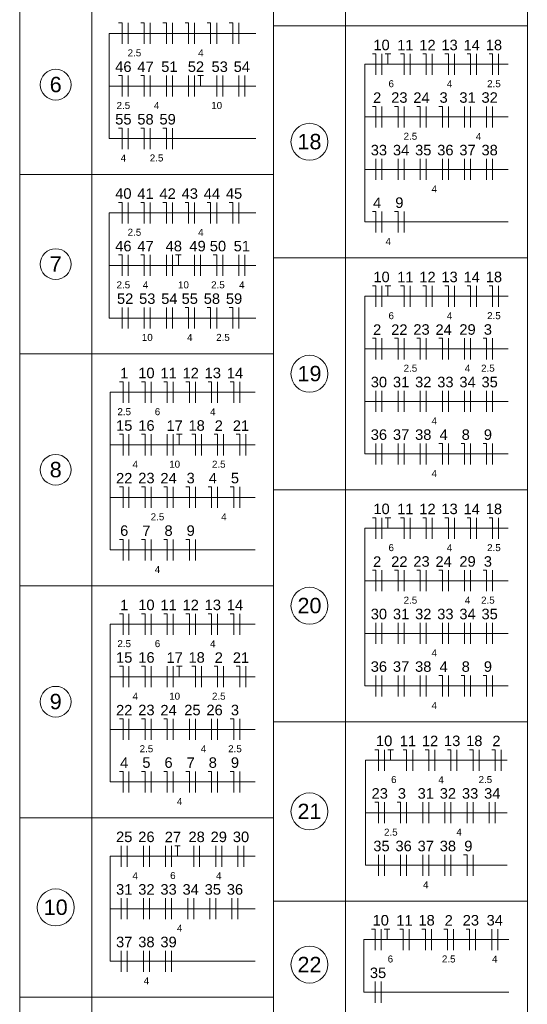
# Model space of a CAD drawing. Header units: millimetres. Extents: x -8 to 220, y -114 to 51.
# Tile 18 of 82: x -7.58 to -0.34, y 23.15 to 37.2. Entities that reach past the tile are written whole.
import ezdxf

# ---------------------------------------------------------------- set-up
doc = ezdxf.new("R2010")
doc.units = ezdxf.units.MM
doc.header["$MEASUREMENT"] = 0
for name, color, linetype, lineweight in [('DI-Tabelas', 7, 'Continuous', 5), ('EL-Fios (Fase 1)', 7, 'Continuous', 5), ('EL-Fios (Fase 2)', 7, 'Continuous', 5), ('EL-Fios (Fase 3)', 7, 'Continuous', 5), ('EL-Fios (Neutro)', 7, 'Continuous', 5), ('EL-Fios (Terra)', 7, 'Continuous', 5), ('EL-Textos fios', 7, 'Continuous', 5)]:
    doc.layers.add(name, color=color, linetype=linetype, lineweight=lineweight)
doc.styles.add('Arial', font='arial.ttf')

msp = doc.modelspace()

# ---------------------------------------------------------------- linework, layer by layer
at = {"layer": 'DI-Tabelas'}
for p, q in [((-3.96, 37.114), (-3.96, 41.174)), ((-2.932, 41.174), (-2.932, 37.114)), ((-0.336, 41.174), (-0.336, 37.114)), ((-7.583, 34.994), (-7.583, 37.554)), ((-6.555, 37.554), (-6.555, 34.994)), ((-3.96, 37.554), (-3.96, 34.994)), ((-2.932, 37.114), (-3.96, 37.114)), ((-3.96, 33.804), (-3.96, 37.114)), ((-0.336, 37.114), (-2.932, 37.114)), ((-2.932, 37.114), (-2.932, 33.804)), ((-0.336, 37.114), (-0.336, 33.804)), ((-6.555, 34.994), (-7.583, 34.994)), ((-7.583, 32.434), (-7.583, 34.994)), ((-3.96, 34.994), (-6.555, 34.994)), ((-6.555, 34.994), (-6.555, 32.434)), ((-3.96, 34.994), (-3.96, 32.434)), ((-2.932, 33.804), (-3.96, 33.804)), ((-3.96, 30.494), (-3.96, 33.804)), ((-0.336, 33.804), (-2.932, 33.804)), ((-2.932, 33.804), (-2.932, 30.494)), ((-0.336, 33.804), (-0.336, 30.494)), ((-6.555, 32.434), (-7.583, 32.434)), ((-7.583, 29.124), (-7.583, 32.434)), ((-3.96, 32.434), (-6.555, 32.434)), ((-6.555, 32.434), (-6.555, 29.124)), ((-3.96, 32.434), (-3.96, 29.124)), ((-2.932, 30.494), (-3.96, 30.494)), ((-3.96, 27.184), (-3.96, 30.494)), ((-0.336, 30.494), (-2.932, 30.494)), ((-2.932, 30.494), (-2.932, 27.184)), ((-0.336, 30.494), (-0.336, 27.184)), ((-6.555, 29.124), (-7.583, 29.124)), ((-7.583, 25.814), (-7.583, 29.124)), ((-3.96, 29.124), (-6.555, 29.124)), ((-6.555, 29.124), (-6.555, 25.814)), ((-3.96, 29.124), (-3.96, 25.814)), ((-2.932, 27.184), (-3.96, 27.184)), ((-3.96, 24.624), (-3.96, 27.184)), ((-0.336, 27.184), (-2.932, 27.184)), ((-2.932, 27.184), (-2.932, 24.624)), ((-0.336, 27.184), (-0.336, 24.624)), ((-6.555, 25.814), (-7.583, 25.814)), ((-7.583, 23.254), (-7.583, 25.814)), ((-3.96, 25.814), (-6.555, 25.814)), ((-6.555, 25.814), (-6.555, 23.254)), ((-3.96, 25.814), (-3.96, 23.254)), ((-2.932, 24.624), (-3.96, 24.624)), ((-3.96, 22.814), (-3.96, 24.624)), ((-0.336, 24.624), (-2.932, 24.624)), ((-2.932, 24.624), (-2.932, 22.814)), ((-0.336, 24.624), (-0.336, 22.814)), ((-6.555, 23.254), (-7.583, 23.254)), ((-7.583, 18.444), (-7.583, 23.254)), ((-3.96, 23.254), (-6.555, 23.254)), ((-6.555, 23.254), (-6.555, 18.444)), ((-3.96, 23.254), (-3.96, 18.444))]:
    msp.add_line(p, q, dxfattribs=at)
at = {"layer": 'DI-Tabelas', "color": 7}
for centre, radius in [((-7.069, 36.274), 0.22), ((-3.446, 35.459), 0.264), ((-7.069, 33.714), 0.22), ((-3.446, 32.149), 0.264), ((-7.069, 30.779), 0.22), ((-3.446, 28.839), 0.264), ((-7.069, 27.469), 0.22), ((-3.446, 25.904), 0.264), ((-7.069, 24.534), 0.264), ((-3.446, 23.719), 0.264)]:
    msp.add_circle(centre, radius, dxfattribs=at)
at = {"layer": 'EL-Fios (Fase 1)', "color": 7}
for p, q in [((-6.035, 36.855), (-6.035, 37.155)), ((-5.719, 36.855), (-5.719, 37.155)), ((-5.403, 36.855), (-5.403, 37.155)), ((-5.087, 36.855), (-5.087, 37.155)), ((-4.771, 36.855), (-4.771, 37.155)), ((-4.455, 36.855), (-4.455, 37.155)), ((-1.378, 36.415), (-1.378, 36.715)), ((-1.062, 36.415), (-1.062, 36.715)), ((-0.746, 36.415), (-0.746, 36.715)), ((-6.035, 36.105), (-6.035, 36.405)), ((-5.719, 36.105), (-5.719, 36.405)), ((-5.489, 36.105), (-5.489, 36.405)), ((-2.096, 35.665), (-2.096, 35.965)), ((-1.78, 35.665), (-1.78, 35.965)), ((-1.463, 35.665), (-1.463, 35.965)), ((-1.233, 35.665), (-1.233, 35.965)), ((-0.917, 35.665), (-0.917, 35.965)), ((-6.035, 35.355), (-6.035, 35.655)), ((-5.719, 35.355), (-5.719, 35.655)), ((-5.403, 35.355), (-5.403, 35.655)), ((-2.497, 34.915), (-2.497, 35.215)), ((-1.865, 34.915), (-1.865, 35.215)), ((-1.233, 34.915), (-1.233, 35.215)), ((-0.917, 34.915), (-0.917, 35.215)), ((-6.035, 34.295), (-6.035, 34.595)), ((-5.719, 34.295), (-5.719, 34.595)), ((-5.403, 34.295), (-5.403, 34.595)), ((-5.087, 34.295), (-5.087, 34.595)), ((-4.771, 34.295), (-4.771, 34.595)), ((-4.455, 34.295), (-4.455, 34.595)), ((-2.412, 34.165), (-2.412, 34.465)), ((-6.035, 33.545), (-6.035, 33.845)), ((-5.719, 33.545), (-5.719, 33.845)), ((-5.489, 33.545), (-5.489, 33.845)), ((-5.087, 33.545), (-5.087, 33.845)), ((-4.685, 33.545), (-4.685, 33.845)), ((-4.455, 33.545), (-4.455, 33.845)), ((-1.378, 33.105), (-1.378, 33.405)), ((-1.062, 33.105), (-1.062, 33.405)), ((-0.746, 33.105), (-0.746, 33.405)), ((-5.087, 32.795), (-5.087, 33.095)), ((-4.771, 32.795), (-4.771, 33.095)), ((-4.455, 32.795), (-4.455, 33.095)), ((-1.78, 32.355), (-1.78, 32.655)), ((-1.463, 32.355), (-1.463, 32.655)), ((-1.233, 32.355), (-1.233, 32.655)), ((-0.831, 32.355), (-0.831, 32.655)), ((-6.023, 31.735), (-6.023, 32.035)), ((-4.758, 31.735), (-4.758, 32.035)), ((-4.442, 31.735), (-4.442, 32.035)), ((-2.497, 31.605), (-2.497, 31.905)), ((-2.181, 31.605), (-2.181, 31.905)), ((-1.865, 31.605), (-1.865, 31.905)), ((-1.549, 31.605), (-1.549, 31.905)), ((-0.917, 31.605), (-0.917, 31.905)), ((-6.023, 30.985), (-6.023, 31.285)), ((-4.989, 30.985), (-4.989, 31.285)), ((-4.357, 30.985), (-4.357, 31.285)), ((-2.181, 30.855), (-2.181, 31.155)), ((-1.865, 30.855), (-1.865, 31.155)), ((-1.463, 30.855), (-1.463, 31.155)), ((-1.147, 30.855), (-1.147, 31.155)), ((-5.707, 30.235), (-5.707, 30.535)), ((-5.391, 30.235), (-5.391, 30.535)), ((-5.074, 30.235), (-5.074, 30.535)), ((-4.758, 30.235), (-4.758, 30.535)), ((-4.442, 30.235), (-4.442, 30.535)), ((-1.378, 29.795), (-1.378, 30.095)), ((-1.062, 29.795), (-1.062, 30.095)), ((-0.746, 29.795), (-0.746, 30.095)), ((-5.707, 29.485), (-5.707, 29.785)), ((-5.391, 29.485), (-5.391, 29.785)), ((-1.78, 29.045), (-1.78, 29.345)), ((-1.463, 29.045), (-1.463, 29.345)), ((-1.233, 29.045), (-1.233, 29.345)), ((-0.831, 29.045), (-0.831, 29.345)), ((-6.023, 28.425), (-6.023, 28.725)), ((-4.758, 28.425), (-4.758, 28.725)), ((-4.442, 28.425), (-4.442, 28.725)), ((-2.497, 28.295), (-2.497, 28.595)), ((-2.181, 28.295), (-2.181, 28.595)), ((-1.865, 28.295), (-1.865, 28.595)), ((-1.549, 28.295), (-1.549, 28.595)), ((-0.917, 28.295), (-0.917, 28.595)), ((-6.023, 27.675), (-6.023, 27.975)), ((-4.989, 27.675), (-4.989, 27.975)), ((-4.357, 27.675), (-4.357, 27.975)), ((-2.181, 27.545), (-2.181, 27.845)), ((-1.865, 27.545), (-1.865, 27.845)), ((-1.463, 27.545), (-1.463, 27.845)), ((-1.147, 27.545), (-1.147, 27.845)), ((-5.707, 26.925), (-5.707, 27.225)), ((-5.391, 26.925), (-5.391, 27.225)), ((-5.16, 26.925), (-5.16, 27.225)), ((-4.844, 26.925), (-4.844, 27.225)), ((-4.442, 26.925), (-4.442, 27.225)), ((-1.341, 26.485), (-1.341, 26.785)), ((-1.025, 26.485), (-1.025, 26.785)), ((-6.023, 26.175), (-6.023, 26.475)), ((-5.707, 26.175), (-5.707, 26.475)), ((-5.074, 26.175), (-5.074, 26.475)), ((-4.758, 26.175), (-4.758, 26.475)), ((-2.375, 25.735), (-2.375, 26.035)), ((-2.059, 25.735), (-2.059, 26.035)), ((-1.828, 25.735), (-1.828, 26.035)), ((-1.512, 25.735), (-1.512, 26.035)), ((-1.196, 25.735), (-1.196, 26.035)), ((-6.133, 25.115), (-6.133, 25.415)), ((-5.817, 25.115), (-5.817, 25.415)), ((-4.783, 25.115), (-4.783, 25.415)), ((-4.467, 25.115), (-4.467, 25.415)), ((-2.461, 24.985), (-2.461, 25.285)), ((-1.828, 24.985), (-1.828, 25.285)), ((-1.512, 24.985), (-1.512, 25.285)), ((-6.133, 24.365), (-6.133, 24.665)), ((-5.817, 24.365), (-5.817, 24.665)), ((-5.501, 24.365), (-5.501, 24.665)), ((-4.869, 24.365), (-4.869, 24.665)), ((-1.706, 23.925), (-1.706, 24.225)), ((-1.074, 23.925), (-1.074, 24.225)), ((-6.133, 23.615), (-6.133, 23.915)), ((-5.817, 23.615), (-5.817, 23.915)), ((-5.501, 23.615), (-5.501, 23.915)), ((-2.51, 23.175), (-2.51, 23.475))]:
    msp.add_line(p, q, dxfattribs=at)
at = {"layer": 'EL-Fios (Fase 2)', "color": 7}
for p, q in [((-2.412, 36.415), (-2.412, 36.715)), ((-2.01, 36.415), (-2.01, 36.715)), ((-5.403, 36.105), (-5.403, 36.405)), ((-5.173, 36.105), (-5.173, 36.405)), ((-4.771, 36.105), (-4.771, 36.405)), ((-4.455, 36.105), (-4.455, 36.405)), ((-2.412, 35.665), (-2.412, 35.965)), ((-1.147, 35.665), (-1.147, 35.965)), ((-0.831, 35.665), (-0.831, 35.965)), ((-2.181, 34.915), (-2.181, 35.215)), ((-1.549, 34.915), (-1.549, 35.215)), ((-0.831, 34.915), (-0.831, 35.215)), ((-5.001, 33.545), (-5.001, 33.845)), ((-4.369, 33.545), (-4.369, 33.845)), ((-2.412, 33.105), (-2.412, 33.405)), ((-2.01, 33.105), (-2.01, 33.405)), ((-6.121, 32.795), (-6.121, 33.095)), ((-5.805, 32.795), (-5.805, 33.095)), ((-5.489, 32.795), (-5.489, 33.095)), ((-2.412, 32.355), (-2.412, 32.655)), ((-1.147, 32.355), (-1.147, 32.655)), ((-5.707, 31.735), (-5.707, 32.035)), ((-5.391, 31.735), (-5.391, 32.035)), ((-2.412, 31.605), (-2.412, 31.905)), ((-2.096, 31.605), (-2.096, 31.905)), ((-1.78, 31.605), (-1.78, 31.905)), ((-1.233, 31.605), (-1.233, 31.905)), ((-5.476, 30.985), (-5.476, 31.285)), ((-4.673, 30.985), (-4.673, 31.285)), ((-2.497, 30.855), (-2.497, 31.155)), ((-1.78, 30.855), (-1.78, 31.155)), ((-2.412, 29.795), (-2.412, 30.095)), ((-2.01, 29.795), (-2.01, 30.095)), ((-2.412, 29.045), (-2.412, 29.345)), ((-1.147, 29.045), (-1.147, 29.345)), ((-5.707, 28.425), (-5.707, 28.725)), ((-5.391, 28.425), (-5.391, 28.725)), ((-2.412, 28.295), (-2.412, 28.595)), ((-2.096, 28.295), (-2.096, 28.595)), ((-1.78, 28.295), (-1.78, 28.595)), ((-1.233, 28.295), (-1.233, 28.595)), ((-5.476, 27.675), (-5.476, 27.975)), ((-4.673, 27.675), (-4.673, 27.975)), ((-2.497, 27.545), (-2.497, 27.845)), ((-1.78, 27.545), (-1.78, 27.845)), ((-2.375, 26.485), (-2.375, 26.785)), ((-1.973, 26.485), (-1.973, 26.785)), ((-0.709, 26.485), (-0.709, 26.785)), ((-1.743, 25.735), (-1.743, 26.035)), ((-1.427, 25.735), (-1.427, 26.035)), ((-0.88, 25.735), (-0.88, 26.035)), ((-5.501, 25.115), (-5.501, 25.415)), ((-5.099, 25.115), (-5.099, 25.415)), ((-4.698, 25.115), (-4.698, 25.415)), ((-4.382, 25.115), (-4.382, 25.415)), ((-2.145, 24.985), (-2.145, 25.285)), ((-1.427, 24.985), (-1.427, 25.285)), ((-6.048, 24.365), (-6.048, 24.665)), ((-5.732, 24.365), (-5.732, 24.665)), ((-5.185, 24.365), (-5.185, 24.665)), ((-4.553, 24.365), (-4.553, 24.665)), ((-2.424, 23.925), (-2.424, 24.225)), ((-2.022, 23.925), (-2.022, 24.225)), ((-1.39, 23.925), (-1.39, 24.225)), ((-0.844, 23.925), (-0.844, 24.225)), ((-5.732, 23.615), (-5.732, 23.915)), ((-5.416, 23.615), (-5.416, 23.915))]:
    msp.add_line(p, q, dxfattribs=at)
at = {"layer": 'EL-Fios (Fase 3)', "color": 7}
for p, q in [((-1.694, 36.415), (-1.694, 36.715)), ((-5.087, 36.105), (-5.087, 36.405)), ((-4.685, 36.105), (-4.685, 36.405)), ((-4.369, 36.105), (-4.369, 36.405)), ((-2.412, 34.915), (-2.412, 35.215)), ((-2.096, 34.915), (-2.096, 35.215)), ((-1.78, 34.915), (-1.78, 35.215)), ((-1.463, 34.915), (-1.463, 35.215)), ((-1.147, 34.915), (-1.147, 35.215)), ((-2.096, 34.165), (-2.096, 34.465)), ((-5.403, 33.545), (-5.403, 33.845)), ((-1.694, 33.105), (-1.694, 33.405)), ((-6.035, 32.795), (-6.035, 33.095)), ((-5.719, 32.795), (-5.719, 33.095)), ((-5.403, 32.795), (-5.403, 33.095)), ((-2.096, 32.355), (-2.096, 32.655)), ((-5.074, 31.735), (-5.074, 32.035)), ((-1.463, 31.605), (-1.463, 31.905)), ((-1.147, 31.605), (-1.147, 31.905)), ((-0.831, 31.605), (-0.831, 31.905)), ((-5.707, 30.985), (-5.707, 31.285)), ((-5.391, 30.985), (-5.391, 31.285)), ((-2.412, 30.855), (-2.412, 31.155)), ((-2.096, 30.855), (-2.096, 31.155)), ((-0.831, 30.855), (-0.831, 31.155)), ((-6.023, 30.235), (-6.023, 30.535)), ((-1.694, 29.795), (-1.694, 30.095)), ((-6.023, 29.485), (-6.023, 29.785)), ((-5.074, 29.485), (-5.074, 29.785)), ((-2.096, 29.045), (-2.096, 29.345)), ((-5.074, 28.425), (-5.074, 28.725)), ((-1.463, 28.295), (-1.463, 28.595)), ((-1.147, 28.295), (-1.147, 28.595)), ((-0.831, 28.295), (-0.831, 28.595)), ((-5.707, 27.675), (-5.707, 27.975)), ((-5.391, 27.675), (-5.391, 27.975)), ((-2.412, 27.545), (-2.412, 27.845)), ((-2.096, 27.545), (-2.096, 27.845)), ((-0.831, 27.545), (-0.831, 27.845)), ((-6.023, 26.925), (-6.023, 27.225)), ((-5.074, 26.925), (-5.074, 27.225)), ((-4.758, 26.925), (-4.758, 27.225)), ((-1.657, 26.485), (-1.657, 26.785)), ((-5.391, 26.175), (-5.391, 26.475)), ((-4.442, 26.175), (-4.442, 26.475)), ((-1.111, 25.735), (-1.111, 26.035)), ((-0.795, 25.735), (-0.795, 26.035)), ((-6.048, 25.115), (-6.048, 25.415)), ((-5.732, 25.115), (-5.732, 25.415)), ((-5.416, 25.115), (-5.416, 25.415)), ((-5.014, 25.115), (-5.014, 25.415)), ((-2.375, 24.985), (-2.375, 25.285)), ((-2.059, 24.985), (-2.059, 25.285)), ((-1.743, 24.985), (-1.743, 25.285)), ((-1.111, 24.985), (-1.111, 25.285)), ((-5.416, 24.365), (-5.416, 24.665)), ((-5.099, 24.365), (-5.099, 24.665)), ((-4.783, 24.365), (-4.783, 24.665)), ((-4.467, 24.365), (-4.467, 24.665)), ((-0.758, 23.925), (-0.758, 24.225)), ((-6.048, 23.615), (-6.048, 23.915)), ((-2.424, 23.175), (-2.424, 23.475))]:
    msp.add_line(p, q, dxfattribs=at)
at = {"layer": 'EL-Fios (Neutro)', "color": 7}
for p, q in [((-6.171, 37.155), (-6.121, 37.155)), ((-6.121, 36.855), (-6.121, 37.155)), ((-5.855, 37.155), (-5.805, 37.155)), ((-5.805, 36.855), (-5.805, 37.155)), ((-5.539, 37.155), (-5.489, 37.155)), ((-5.489, 36.855), (-5.489, 37.155)), ((-5.223, 37.155), (-5.173, 37.155)), ((-5.173, 36.855), (-5.173, 37.155)), ((-4.907, 37.155), (-4.857, 37.155)), ((-4.857, 36.855), (-4.857, 37.155)), ((-4.591, 37.155), (-4.541, 37.155)), ((-4.541, 36.855), (-4.541, 37.155)), ((-2.547, 36.715), (-2.497, 36.715)), ((-2.497, 36.415), (-2.497, 36.715)), ((-2.146, 36.715), (-2.096, 36.715)), ((-2.096, 36.415), (-2.096, 36.715)), ((-1.83, 36.715), (-1.78, 36.715)), ((-1.78, 36.415), (-1.78, 36.715)), ((-1.513, 36.715), (-1.463, 36.715)), ((-1.463, 36.415), (-1.463, 36.715)), ((-1.197, 36.715), (-1.147, 36.715)), ((-1.147, 36.415), (-1.147, 36.715)), ((-0.881, 36.715), (-0.831, 36.715)), ((-0.831, 36.415), (-0.831, 36.715)), ((-6.171, 36.405), (-6.121, 36.405)), ((-6.121, 36.105), (-6.121, 36.405)), ((-5.855, 36.405), (-5.805, 36.405)), ((-5.805, 36.105), (-5.805, 36.405)), ((-2.547, 35.965), (-2.497, 35.965)), ((-2.497, 35.665), (-2.497, 35.965)), ((-2.231, 35.965), (-2.181, 35.965)), ((-2.181, 35.665), (-2.181, 35.965)), ((-1.915, 35.965), (-1.865, 35.965)), ((-1.865, 35.665), (-1.865, 35.965)), ((-1.599, 35.965), (-1.549, 35.965)), ((-1.549, 35.665), (-1.549, 35.965)), ((-6.171, 35.655), (-6.121, 35.655)), ((-6.121, 35.355), (-6.121, 35.655)), ((-5.855, 35.655), (-5.805, 35.655)), ((-5.805, 35.355), (-5.805, 35.655)), ((-5.539, 35.655), (-5.489, 35.655)), ((-5.489, 35.355), (-5.489, 35.655)), ((-6.171, 34.595), (-6.121, 34.595)), ((-6.121, 34.295), (-6.121, 34.595)), ((-5.855, 34.595), (-5.805, 34.595)), ((-5.805, 34.295), (-5.805, 34.595)), ((-5.539, 34.595), (-5.489, 34.595)), ((-5.489, 34.295), (-5.489, 34.595)), ((-5.223, 34.595), (-5.173, 34.595)), ((-5.173, 34.295), (-5.173, 34.595)), ((-4.907, 34.595), (-4.857, 34.595)), ((-4.857, 34.295), (-4.857, 34.595)), ((-4.591, 34.595), (-4.541, 34.595)), ((-4.541, 34.295), (-4.541, 34.595)), ((-2.547, 34.465), (-2.497, 34.465)), ((-2.497, 34.165), (-2.497, 34.465)), ((-2.231, 34.465), (-2.181, 34.465)), ((-2.181, 34.165), (-2.181, 34.465)), ((-6.171, 33.845), (-6.121, 33.845)), ((-6.121, 33.545), (-6.121, 33.845)), ((-5.855, 33.845), (-5.805, 33.845)), ((-5.805, 33.545), (-5.805, 33.845)), ((-4.821, 33.845), (-4.771, 33.845)), ((-4.771, 33.545), (-4.771, 33.845)), ((-2.547, 33.405), (-2.497, 33.405)), ((-2.497, 33.105), (-2.497, 33.405)), ((-2.146, 33.405), (-2.096, 33.405)), ((-2.096, 33.105), (-2.096, 33.405)), ((-1.83, 33.405), (-1.78, 33.405)), ((-1.78, 33.105), (-1.78, 33.405)), ((-1.513, 33.405), (-1.463, 33.405)), ((-1.463, 33.105), (-1.463, 33.405)), ((-1.197, 33.405), (-1.147, 33.405)), ((-1.147, 33.105), (-1.147, 33.405)), ((-0.881, 33.405), (-0.831, 33.405)), ((-0.831, 33.105), (-0.831, 33.405)), ((-5.223, 33.095), (-5.173, 33.095)), ((-5.173, 32.795), (-5.173, 33.095)), ((-4.907, 33.095), (-4.857, 33.095)), ((-4.857, 32.795), (-4.857, 33.095)), ((-4.591, 33.095), (-4.541, 33.095)), ((-4.541, 32.795), (-4.541, 33.095)), ((-2.547, 32.655), (-2.497, 32.655)), ((-2.497, 32.355), (-2.497, 32.655)), ((-2.231, 32.655), (-2.181, 32.655)), ((-2.181, 32.355), (-2.181, 32.655)), ((-1.915, 32.655), (-1.865, 32.655)), ((-1.865, 32.355), (-1.865, 32.655)), ((-1.599, 32.655), (-1.549, 32.655)), ((-1.549, 32.355), (-1.549, 32.655)), ((-0.967, 32.655), (-0.917, 32.655)), ((-0.917, 32.355), (-0.917, 32.655)), ((-6.158, 32.035), (-6.108, 32.035)), ((-6.108, 31.735), (-6.108, 32.035)), ((-5.842, 32.035), (-5.792, 32.035)), ((-5.792, 31.735), (-5.792, 32.035)), ((-5.526, 32.035), (-5.476, 32.035)), ((-5.476, 31.735), (-5.476, 32.035)), ((-5.21, 32.035), (-5.16, 32.035)), ((-5.16, 31.735), (-5.16, 32.035)), ((-4.894, 32.035), (-4.844, 32.035)), ((-4.844, 31.735), (-4.844, 32.035)), ((-4.578, 32.035), (-4.528, 32.035)), ((-4.528, 31.735), (-4.528, 32.035)), ((-6.158, 31.285), (-6.108, 31.285)), ((-6.108, 30.985), (-6.108, 31.285)), ((-5.842, 31.285), (-5.792, 31.285)), ((-5.792, 30.985), (-5.792, 31.285)), ((-5.124, 31.285), (-5.074, 31.285)), ((-5.074, 30.985), (-5.074, 31.285)), ((-4.808, 31.285), (-4.758, 31.285)), ((-4.758, 30.985), (-4.758, 31.285)), ((-4.492, 31.285), (-4.442, 31.285)), ((-4.442, 30.985), (-4.442, 31.285)), ((-1.599, 31.155), (-1.549, 31.155)), ((-1.549, 30.855), (-1.549, 31.155)), ((-1.283, 31.155), (-1.233, 31.155)), ((-1.233, 30.855), (-1.233, 31.155)), ((-0.967, 31.155), (-0.917, 31.155)), ((-0.917, 30.855), (-0.917, 31.155)), ((-6.158, 30.535), (-6.108, 30.535)), ((-6.108, 30.235), (-6.108, 30.535)), ((-5.842, 30.535), (-5.792, 30.535)), ((-5.792, 30.235), (-5.792, 30.535)), ((-5.526, 30.535), (-5.476, 30.535)), ((-5.476, 30.235), (-5.476, 30.535)), ((-5.21, 30.535), (-5.16, 30.535)), ((-5.16, 30.235), (-5.16, 30.535)), ((-4.894, 30.535), (-4.844, 30.535)), ((-4.844, 30.235), (-4.844, 30.535)), ((-4.578, 30.535), (-4.528, 30.535)), ((-4.528, 30.235), (-4.528, 30.535)), ((-2.547, 30.095), (-2.497, 30.095)), ((-2.497, 29.795), (-2.497, 30.095)), ((-2.146, 30.095), (-2.096, 30.095)), ((-2.096, 29.795), (-2.096, 30.095)), ((-1.83, 30.095), (-1.78, 30.095)), ((-1.78, 29.795), (-1.78, 30.095)), ((-1.513, 30.095), (-1.463, 30.095)), ((-1.463, 29.795), (-1.463, 30.095)), ((-1.197, 30.095), (-1.147, 30.095)), ((-1.147, 29.795), (-1.147, 30.095)), ((-0.881, 30.095), (-0.831, 30.095)), ((-0.831, 29.795), (-0.831, 30.095)), ((-6.158, 29.785), (-6.108, 29.785)), ((-6.108, 29.485), (-6.108, 29.785)), ((-5.842, 29.785), (-5.792, 29.785)), ((-5.792, 29.485), (-5.792, 29.785)), ((-5.526, 29.785), (-5.476, 29.785)), ((-5.476, 29.485), (-5.476, 29.785)), ((-5.21, 29.785), (-5.16, 29.785)), ((-5.16, 29.485), (-5.16, 29.785)), ((-2.547, 29.345), (-2.497, 29.345)), ((-2.497, 29.045), (-2.497, 29.345)), ((-2.231, 29.345), (-2.181, 29.345)), ((-2.181, 29.045), (-2.181, 29.345)), ((-1.915, 29.345), (-1.865, 29.345)), ((-1.865, 29.045), (-1.865, 29.345)), ((-1.599, 29.345), (-1.549, 29.345)), ((-1.549, 29.045), (-1.549, 29.345)), ((-0.967, 29.345), (-0.917, 29.345)), ((-0.917, 29.045), (-0.917, 29.345)), ((-6.158, 28.725), (-6.108, 28.725)), ((-6.108, 28.425), (-6.108, 28.725)), ((-5.842, 28.725), (-5.792, 28.725)), ((-5.792, 28.425), (-5.792, 28.725)), ((-5.526, 28.725), (-5.476, 28.725)), ((-5.476, 28.425), (-5.476, 28.725)), ((-5.21, 28.725), (-5.16, 28.725)), ((-5.16, 28.425), (-5.16, 28.725)), ((-4.894, 28.725), (-4.844, 28.725)), ((-4.844, 28.425), (-4.844, 28.725)), ((-4.578, 28.725), (-4.528, 28.725)), ((-4.528, 28.425), (-4.528, 28.725)), ((-6.158, 27.975), (-6.108, 27.975)), ((-6.108, 27.675), (-6.108, 27.975)), ((-5.842, 27.975), (-5.792, 27.975)), ((-5.792, 27.675), (-5.792, 27.975)), ((-5.124, 27.975), (-5.074, 27.975)), ((-5.074, 27.675), (-5.074, 27.975)), ((-4.808, 27.975), (-4.758, 27.975)), ((-4.758, 27.675), (-4.758, 27.975)), ((-4.492, 27.975), (-4.442, 27.975)), ((-4.442, 27.675), (-4.442, 27.975)), ((-1.599, 27.845), (-1.549, 27.845)), ((-1.549, 27.545), (-1.549, 27.845)), ((-1.283, 27.845), (-1.233, 27.845)), ((-1.233, 27.545), (-1.233, 27.845)), ((-0.967, 27.845), (-0.917, 27.845)), ((-0.917, 27.545), (-0.917, 27.845)), ((-6.158, 27.225), (-6.108, 27.225)), ((-6.108, 26.925), (-6.108, 27.225)), ((-5.842, 27.225), (-5.792, 27.225)), ((-5.792, 26.925), (-5.792, 27.225)), ((-5.526, 27.225), (-5.476, 27.225)), ((-5.476, 26.925), (-5.476, 27.225)), ((-4.578, 27.225), (-4.528, 27.225)), ((-4.528, 26.925), (-4.528, 27.225)), ((-2.511, 26.785), (-2.461, 26.785)), ((-2.461, 26.485), (-2.461, 26.785)), ((-2.109, 26.785), (-2.059, 26.785)), ((-2.059, 26.485), (-2.059, 26.785)), ((-1.793, 26.785), (-1.743, 26.785)), ((-1.743, 26.485), (-1.743, 26.785)), ((-1.477, 26.785), (-1.427, 26.785)), ((-1.427, 26.485), (-1.427, 26.785)), ((-1.161, 26.785), (-1.111, 26.785)), ((-1.111, 26.485), (-1.111, 26.785)), ((-0.845, 26.785), (-0.795, 26.785)), ((-0.795, 26.485), (-0.795, 26.785)), ((-6.158, 26.475), (-6.108, 26.475)), ((-6.108, 26.175), (-6.108, 26.475)), ((-5.842, 26.475), (-5.792, 26.475)), ((-5.792, 26.175), (-5.792, 26.475)), ((-5.526, 26.475), (-5.476, 26.475)), ((-5.476, 26.175), (-5.476, 26.475)), ((-5.21, 26.475), (-5.16, 26.475)), ((-5.16, 26.175), (-5.16, 26.475)), ((-4.894, 26.475), (-4.844, 26.475)), ((-4.844, 26.175), (-4.844, 26.475)), ((-4.578, 26.475), (-4.528, 26.475)), ((-4.528, 26.175), (-4.528, 26.475)), ((-2.511, 26.035), (-2.461, 26.035)), ((-2.461, 25.735), (-2.461, 26.035)), ((-2.195, 26.035), (-2.145, 26.035)), ((-2.145, 25.735), (-2.145, 26.035)), ((-1.246, 25.285), (-1.196, 25.285)), ((-1.196, 24.985), (-1.196, 25.285)), ((-2.56, 24.225), (-2.51, 24.225)), ((-2.51, 23.925), (-2.51, 24.225)), ((-2.158, 24.225), (-2.108, 24.225)), ((-2.108, 23.925), (-2.108, 24.225)), ((-1.842, 24.225), (-1.792, 24.225)), ((-1.792, 23.925), (-1.792, 24.225)), ((-1.526, 24.225), (-1.476, 24.225)), ((-1.476, 23.925), (-1.476, 24.225)), ((-1.21, 24.225), (-1.16, 24.225)), ((-1.16, 23.925), (-1.16, 24.225))]:
    msp.add_line(p, q, dxfattribs=at)
at = {"layer": 'EL-Fios (Terra)', "color": 7}
for points in [[(-2.326, 36.565), (-2.326, 36.715), (-2.366, 36.715), (-2.286, 36.715)], [(-5.001, 36.255), (-5.001, 36.405), (-5.041, 36.405), (-4.961, 36.405)], [(-5.317, 33.695), (-5.317, 33.845), (-5.357, 33.845), (-5.277, 33.845)], [(-2.326, 33.255), (-2.326, 33.405), (-2.366, 33.405), (-2.286, 33.405)], [(-5.305, 31.135), (-5.305, 31.285), (-5.345, 31.285), (-5.265, 31.285)], [(-2.326, 29.945), (-2.326, 30.095), (-2.366, 30.095), (-2.286, 30.095)], [(-5.305, 27.825), (-5.305, 27.975), (-5.345, 27.975), (-5.265, 27.975)], [(-2.289, 26.635), (-2.289, 26.785), (-2.329, 26.785), (-2.249, 26.785)], [(-5.33, 25.265), (-5.33, 25.415), (-5.37, 25.415), (-5.29, 25.415)], [(-2.338, 24.075), (-2.338, 24.225), (-2.378, 24.225), (-2.298, 24.225)]]:
    msp.add_lwpolyline(points, dxfattribs=at)
at = {"layer": 'EL-Textos fios', "color": 7}
for p, q in [((-6.305, 37.005), (-4.21, 37.005)), ((-6.305, 37.005), (-6.305, 35.505)), ((-2.657, 36.565), (-0.611, 36.565)), ((-2.657, 36.565), (-2.657, 34.315)), ((-6.305, 36.255), (-4.21, 36.255)), ((-2.657, 35.815), (-0.611, 35.815)), ((-6.305, 35.505), (-4.21, 35.505)), ((-2.657, 35.065), (-0.611, 35.065)), ((-6.305, 34.445), (-4.21, 34.445)), ((-6.305, 34.445), (-6.305, 32.945)), ((-2.657, 34.315), (-0.611, 34.315)), ((-6.305, 33.695), (-4.21, 33.695)), ((-2.657, 33.255), (-0.611, 33.255)), ((-2.657, 33.255), (-2.657, 31.005)), ((-6.305, 32.945), (-4.21, 32.945)), ((-2.657, 32.505), (-0.611, 32.505)), ((-6.293, 31.885), (-4.222, 31.885)), ((-6.293, 31.885), (-6.293, 29.635)), ((-2.657, 31.755), (-0.611, 31.755)), ((-6.293, 31.135), (-4.222, 31.135)), ((-2.657, 31.005), (-0.611, 31.005)), ((-6.293, 30.385), (-4.222, 30.385)), ((-2.657, 29.945), (-0.611, 29.945)), ((-2.657, 29.945), (-2.657, 27.695)), ((-6.293, 29.635), (-4.222, 29.635)), ((-2.657, 29.195), (-0.611, 29.195)), ((-6.293, 28.575), (-4.222, 28.575)), ((-6.293, 28.575), (-6.293, 26.325)), ((-2.657, 28.445), (-0.611, 28.445)), ((-6.293, 27.825), (-4.222, 27.825)), ((-2.657, 27.695), (-0.611, 27.695)), ((-6.293, 27.075), (-4.222, 27.075)), ((-2.645, 26.635), (-0.623, 26.635)), ((-2.645, 26.635), (-2.645, 25.135)), ((-6.293, 26.325), (-4.222, 26.325)), ((-2.645, 25.885), (-0.623, 25.885)), ((-6.293, 25.265), (-4.222, 25.265)), ((-6.293, 25.265), (-6.293, 23.765)), ((-2.645, 25.135), (-0.623, 25.135)), ((-6.293, 24.515), (-4.222, 24.515)), ((-2.669, 24.075), (-0.599, 24.075)), ((-2.669, 24.075), (-2.669, 23.325)), ((-6.293, 23.765), (-4.222, 23.765)), ((-2.669, 23.325), (-0.599, 23.325))]:
    msp.add_line(p, q, dxfattribs=at)

# ---------------------------------------------------------------- texts
at = {"layer": 'DI-Tabelas', "color": 7, "char_height": 0.22, "attachment_point": 8, "line_spacing_factor": 0.6, "style": 'Arial'}
for s, insert, width in [('6', (-7.069, 36.164), 0.34174), ('18', (-3.446, 35.349), 0.68348), ('7', (-7.069, 33.604), 0.34174), ('19', (-3.446, 32.039), 0.68348), ('8', (-7.069, 30.669), 0.34174), ('20', (-3.446, 28.729), 0.68348), ('9', (-7.069, 27.359), 0.34174), ('21', (-3.446, 25.794), 0.68348), ('10', (-7.069, 24.424), 0.68348), ('22', (-3.446, 23.609), 0.68348)]:
    msp.add_mtext(s, dxfattribs=dict(at, insert=insert, width=width))
at = {"layer": 'EL-Textos fios', "color": 7, "attachment_point": 8, "line_spacing_factor": 0.6, "style": 'Arial'}
for s, insert, char_height, width in [('10', (-2.417, 36.764), 0.15, 0.46601), ('11', (-2.078, 36.764), 0.15, 0.46601), ('12', (-1.762, 36.764), 0.15, 0.46601), ('13', (-1.446, 36.764), 0.15, 0.46601), ('14', (-1.13, 36.764), 0.15, 0.46601), ('18', (-0.813, 36.764), 0.15, 0.46601), ('2.5', (-5.945, 36.677), 0.1, 0.38826), ('4', (-4.997, 36.677), 0.1, 0.15534), ('46', (-6.103, 36.454), 0.15, 0.46601), ('47', (-5.787, 36.454), 0.15, 0.46601), ('51', (-5.446, 36.454), 0.15, 0.46601), ('52', (-5.067, 36.454), 0.15, 0.46601), ('53', (-4.728, 36.454), 0.15, 0.46601), ('54', (-4.412, 36.454), 0.15, 0.46601), ('6', (-2.279, 36.237), 0.1, 0.15534), ('4', (-1.446, 36.237), 0.1, 0.15534), ('2.5', (-0.813, 36.237), 0.1, 0.38826), ('2', (-2.48, 36.014), 0.15, 0.233), ('23', (-2.163, 36.014), 0.15, 0.46601), ('24', (-1.847, 36.014), 0.15, 0.46601), ('3', (-1.531, 36.014), 0.15, 0.233), ('31', (-1.19, 36.014), 0.15, 0.46601), ('32', (-0.874, 36.014), 0.15, 0.46601), ('2.5', (-6.103, 35.927), 0.1, 0.38826), ('4', (-5.629, 35.927), 0.1, 0.15534), ('10', (-4.771, 35.927), 0.1, 0.31067), ('55', (-6.103, 35.704), 0.15, 0.46601), ('58', (-5.787, 35.704), 0.15, 0.46601), ('59', (-5.471, 35.704), 0.15, 0.46601), ('2.5', (-2.005, 35.487), 0.1, 0.38826), ('4', (-1.032, 35.487), 0.1, 0.15534), ('33', (-2.455, 35.264), 0.15, 0.46601), ('34', (-2.138, 35.264), 0.15, 0.46601), ('35', (-1.822, 35.264), 0.15, 0.46601), ('36', (-1.506, 35.264), 0.15, 0.46601), ('37', (-1.19, 35.264), 0.15, 0.46601), ('38', (-0.874, 35.264), 0.15, 0.46601), ('4', (-6.103, 35.177), 0.1, 0.15534), ('2.5', (-5.629, 35.177), 0.1, 0.38826), ('4', (-1.664, 34.737), 0.1, 0.15534), ('40', (-6.103, 34.644), 0.15, 0.46601), ('41', (-5.787, 34.644), 0.15, 0.46601), ('42', (-5.471, 34.644), 0.15, 0.46601), ('43', (-5.155, 34.644), 0.15, 0.46601), ('44', (-4.839, 34.644), 0.15, 0.46601), ('45', (-4.523, 34.644), 0.15, 0.46601), ('4', (-2.48, 34.514), 0.15, 0.233), ('9', (-2.163, 34.514), 0.15, 0.233), ('2.5', (-5.945, 34.117), 0.1, 0.38826), ('4', (-4.997, 34.117), 0.1, 0.15534), ('46', (-6.103, 33.894), 0.15, 0.46601), ('47', (-5.787, 33.894), 0.15, 0.46601), ('48', (-5.383, 33.894), 0.15, 0.46601), ('49', (-5.044, 33.894), 0.15, 0.46601), ('50', (-4.753, 33.894), 0.15, 0.46601), ('51', (-4.412, 33.894), 0.15, 0.46601), ('4', (-2.322, 33.987), 0.1, 0.15534), ('10', (-2.417, 33.454), 0.15, 0.46601), ('11', (-2.078, 33.454), 0.15, 0.46601), ('12', (-1.762, 33.454), 0.15, 0.46601), ('13', (-1.446, 33.454), 0.15, 0.46601), ('14', (-1.13, 33.454), 0.15, 0.46601), ('18', (-0.813, 33.454), 0.15, 0.46601), ('2.5', (-6.103, 33.367), 0.1, 0.38826), ('4', (-5.787, 33.367), 0.1, 0.15534), ('10', (-5.245, 33.367), 0.1, 0.31067), ('2.5', (-4.753, 33.367), 0.1, 0.38826), ('4', (-4.412, 33.367), 0.1, 0.15534), ('52', (-6.078, 33.144), 0.15, 0.46601), ('53', (-5.762, 33.144), 0.15, 0.46601), ('54', (-5.446, 33.144), 0.15, 0.46601), ('55', (-5.155, 33.144), 0.15, 0.46601), ('58', (-4.839, 33.144), 0.15, 0.46601), ('59', (-4.523, 33.144), 0.15, 0.46601), ('6', (-2.279, 32.927), 0.1, 0.15534), ('4', (-1.446, 32.927), 0.1, 0.15534), ('2.5', (-0.813, 32.927), 0.1, 0.38826), ('2', (-2.48, 32.704), 0.15, 0.233), ('22', (-2.163, 32.704), 0.15, 0.46601), ('23', (-1.847, 32.704), 0.15, 0.46601), ('24', (-1.531, 32.704), 0.15, 0.46601), ('29', (-1.19, 32.704), 0.15, 0.46601), ('3', (-0.899, 32.704), 0.15, 0.233), ('10', (-5.762, 32.617), 0.1, 0.31067), ('4', (-5.155, 32.617), 0.1, 0.15534), ('2.5', (-4.681, 32.617), 0.1, 0.38826), ('1', (-6.091, 32.084), 0.15, 0.233), ('10', (-5.774, 32.084), 0.15, 0.46601), ('11', (-5.458, 32.084), 0.15, 0.46601), ('12', (-5.142, 32.084), 0.15, 0.46601), ('13', (-4.826, 32.084), 0.15, 0.46601), ('14', (-4.51, 32.084), 0.15, 0.46601), ('2.5', (-2.005, 32.177), 0.1, 0.38826), ('4', (-1.19, 32.177), 0.1, 0.15534), ('2.5', (-0.899, 32.177), 0.1, 0.38826), ('30', (-2.455, 31.954), 0.15, 0.46601), ('31', (-2.138, 31.954), 0.15, 0.46601), ('32', (-1.822, 31.954), 0.15, 0.46601), ('33', (-1.506, 31.954), 0.15, 0.46601), ('34', (-1.19, 31.954), 0.15, 0.46601), ('35', (-0.874, 31.954), 0.15, 0.46601), ('2.5', (-6.091, 31.557), 0.1, 0.38826), ('6', (-5.616, 31.557), 0.1, 0.15534), ('4', (-4.826, 31.557), 0.1, 0.15534), ('15', (-6.091, 31.334), 0.15, 0.46601), ('16', (-5.774, 31.334), 0.15, 0.46601), ('17', (-5.371, 31.334), 0.15, 0.46601), ('18', (-5.057, 31.334), 0.15, 0.46601), ('2', (-4.741, 31.334), 0.15, 0.233), ('21', (-4.424, 31.334), 0.15, 0.46601), ('4', (-1.664, 31.427), 0.1, 0.15534), ('36', (-2.455, 31.204), 0.15, 0.46601), ('37', (-2.138, 31.204), 0.15, 0.46601), ('38', (-1.822, 31.204), 0.15, 0.46601), ('4', (-1.531, 31.204), 0.15, 0.233), ('8', (-1.215, 31.204), 0.15, 0.233), ('9', (-0.899, 31.204), 0.15, 0.233), ('4', (-5.933, 30.807), 0.1, 0.15534), ('10', (-5.371, 30.807), 0.1, 0.31067), ('2.5', (-4.741, 30.807), 0.1, 0.38826), ('22', (-6.091, 30.584), 0.15, 0.46601), ('23', (-5.774, 30.584), 0.15, 0.46601), ('24', (-5.458, 30.584), 0.15, 0.46601), ('3', (-5.142, 30.584), 0.15, 0.233), ('4', (-4.826, 30.584), 0.15, 0.233), ('5', (-4.51, 30.584), 0.15, 0.233), ('4', (-1.664, 30.677), 0.1, 0.15534), ('10', (-2.417, 30.144), 0.15, 0.46601), ('11', (-2.078, 30.144), 0.15, 0.46601), ('12', (-1.762, 30.144), 0.15, 0.46601), ('13', (-1.446, 30.144), 0.15, 0.46601), ('14', (-1.13, 30.144), 0.15, 0.46601), ('18', (-0.813, 30.144), 0.15, 0.46601), ('2.5', (-5.616, 30.057), 0.1, 0.38826), ('4', (-4.668, 30.057), 0.1, 0.15534), ('6', (-6.091, 29.834), 0.15, 0.233), ('7', (-5.774, 29.834), 0.15, 0.233), ('8', (-5.458, 29.834), 0.15, 0.233), ('9', (-5.142, 29.834), 0.15, 0.233), ('6', (-2.279, 29.617), 0.1, 0.15534), ('4', (-1.446, 29.617), 0.1, 0.15534), ('2.5', (-0.813, 29.617), 0.1, 0.38826), ('2', (-2.48, 29.394), 0.15, 0.233), ('22', (-2.163, 29.394), 0.15, 0.46601), ('23', (-1.847, 29.394), 0.15, 0.46601), ('24', (-1.531, 29.394), 0.15, 0.46601), ('29', (-1.19, 29.394), 0.15, 0.46601), ('3', (-0.899, 29.394), 0.15, 0.233), ('4', (-5.616, 29.307), 0.1, 0.15534), ('1', (-6.091, 28.774), 0.15, 0.233), ('10', (-5.774, 28.774), 0.15, 0.46601), ('11', (-5.458, 28.774), 0.15, 0.46601), ('12', (-5.142, 28.774), 0.15, 0.46601), ('13', (-4.826, 28.774), 0.15, 0.46601), ('14', (-4.51, 28.774), 0.15, 0.46601), ('2.5', (-2.005, 28.867), 0.1, 0.38826), ('4', (-1.19, 28.867), 0.1, 0.15534), ('2.5', (-0.899, 28.867), 0.1, 0.38826), ('30', (-2.455, 28.644), 0.15, 0.46601), ('31', (-2.138, 28.644), 0.15, 0.46601), ('32', (-1.822, 28.644), 0.15, 0.46601), ('33', (-1.506, 28.644), 0.15, 0.46601), ('34', (-1.19, 28.644), 0.15, 0.46601), ('35', (-0.874, 28.644), 0.15, 0.46601), ('2.5', (-6.091, 28.247), 0.1, 0.38826), ('6', (-5.616, 28.247), 0.1, 0.15534), ('4', (-4.826, 28.247), 0.1, 0.15534), ('4', (-1.664, 28.117), 0.1, 0.15534), ('15', (-6.091, 28.024), 0.15, 0.46601), ('16', (-5.774, 28.024), 0.15, 0.46601), ('17', (-5.371, 28.024), 0.15, 0.46601), ('18', (-5.057, 28.024), 0.15, 0.46601), ('2', (-4.741, 28.024), 0.15, 0.233), ('21', (-4.424, 28.024), 0.15, 0.46601), ('36', (-2.455, 27.894), 0.15, 0.46601), ('37', (-2.138, 27.894), 0.15, 0.46601), ('38', (-1.822, 27.894), 0.15, 0.46601), ('4', (-1.531, 27.894), 0.15, 0.233), ('8', (-1.215, 27.894), 0.15, 0.233), ('9', (-0.899, 27.894), 0.15, 0.233), ('4', (-5.933, 27.497), 0.1, 0.15534), ('10', (-5.371, 27.497), 0.1, 0.31067), ('2.5', (-4.741, 27.497), 0.1, 0.38826), ('22', (-6.091, 27.274), 0.15, 0.46601), ('23', (-5.774, 27.274), 0.15, 0.46601), ('24', (-5.458, 27.274), 0.15, 0.46601), ('25', (-5.117, 27.274), 0.15, 0.46601), ('26', (-4.801, 27.274), 0.15, 0.46601), ('3', (-4.51, 27.274), 0.15, 0.233), ('4', (-1.664, 27.367), 0.1, 0.15534), ('10', (-2.38, 26.834), 0.15, 0.46601), ('11', (-2.041, 26.834), 0.15, 0.46601), ('12', (-1.725, 26.834), 0.15, 0.46601), ('13', (-1.409, 26.834), 0.15, 0.46601), ('18', (-1.093, 26.834), 0.15, 0.46601), ('2', (-0.777, 26.834), 0.15, 0.233), ('2.5', (-5.774, 26.747), 0.1, 0.38826), ('4', (-4.959, 26.747), 0.1, 0.15534), ('2.5', (-4.51, 26.747), 0.1, 0.38826), ('4', (-6.091, 26.524), 0.15, 0.233), ('5', (-5.774, 26.524), 0.15, 0.233), ('6', (-5.458, 26.524), 0.15, 0.233), ('7', (-5.142, 26.524), 0.15, 0.233), ('8', (-4.826, 26.524), 0.15, 0.233), ('9', (-4.51, 26.524), 0.15, 0.233), ('6', (-2.242, 26.307), 0.1, 0.15534), ('4', (-1.567, 26.307), 0.1, 0.15534), ('2.5', (-0.935, 26.307), 0.1, 0.38826), ('23', (-2.443, 26.084), 0.15, 0.46601), ('3', (-2.127, 26.084), 0.15, 0.233), ('31', (-1.786, 26.084), 0.15, 0.46601), ('32', (-1.47, 26.084), 0.15, 0.46601), ('33', (-1.153, 26.084), 0.15, 0.46601), ('34', (-0.837, 26.084), 0.15, 0.46601), ('4', (-5.3, 25.997), 0.1, 0.15534), ('25', (-6.091, 25.464), 0.15, 0.46601), ('26', (-5.774, 25.464), 0.15, 0.46601), ('27', (-5.396, 25.464), 0.15, 0.46601), ('28', (-5.057, 25.464), 0.15, 0.46601), ('29', (-4.741, 25.464), 0.15, 0.46601), ('30', (-4.424, 25.464), 0.15, 0.46601), ('2.5', (-2.285, 25.557), 0.1, 0.38826), ('4', (-1.311, 25.557), 0.1, 0.15534), ('35', (-2.418, 25.334), 0.15, 0.46601), ('36', (-2.102, 25.334), 0.15, 0.46601), ('37', (-1.786, 25.334), 0.15, 0.46601), ('38', (-1.47, 25.334), 0.15, 0.46601), ('9', (-1.178, 25.334), 0.15, 0.233), ('4', (-5.933, 24.937), 0.1, 0.15534), ('6', (-5.396, 24.937), 0.1, 0.15534), ('4', (-4.741, 24.937), 0.1, 0.15534), ('31', (-6.091, 24.714), 0.15, 0.46601), ('32', (-5.774, 24.714), 0.15, 0.46601), ('33', (-5.458, 24.714), 0.15, 0.46601), ('34', (-5.142, 24.714), 0.15, 0.46601), ('35', (-4.826, 24.714), 0.15, 0.46601), ('36', (-4.51, 24.714), 0.15, 0.46601), ('4', (-1.786, 24.807), 0.1, 0.15534), ('10', (-2.429, 24.274), 0.15, 0.46601), ('11', (-2.09, 24.274), 0.15, 0.46601), ('18', (-1.774, 24.274), 0.15, 0.46601), ('2', (-1.458, 24.274), 0.15, 0.233), ('23', (-1.142, 24.274), 0.15, 0.46601), ('34', (-0.801, 24.274), 0.15, 0.46601), ('4', (-5.3, 24.187), 0.1, 0.15534), ('37', (-6.091, 23.964), 0.15, 0.46601), ('38', (-5.774, 23.964), 0.15, 0.46601), ('39', (-5.458, 23.964), 0.15, 0.46601), ('6', (-2.291, 23.747), 0.1, 0.15534), ('2.5', (-1.458, 23.747), 0.1, 0.38826), ('4', (-0.801, 23.747), 0.1, 0.15534), ('35', (-2.467, 23.524), 0.15, 0.46601), ('4', (-5.774, 23.437), 0.1, 0.15534)]:
    msp.add_mtext(s, dxfattribs=dict(at, insert=insert, char_height=char_height, width=width))

doc.saveas('drawing.dxf')
